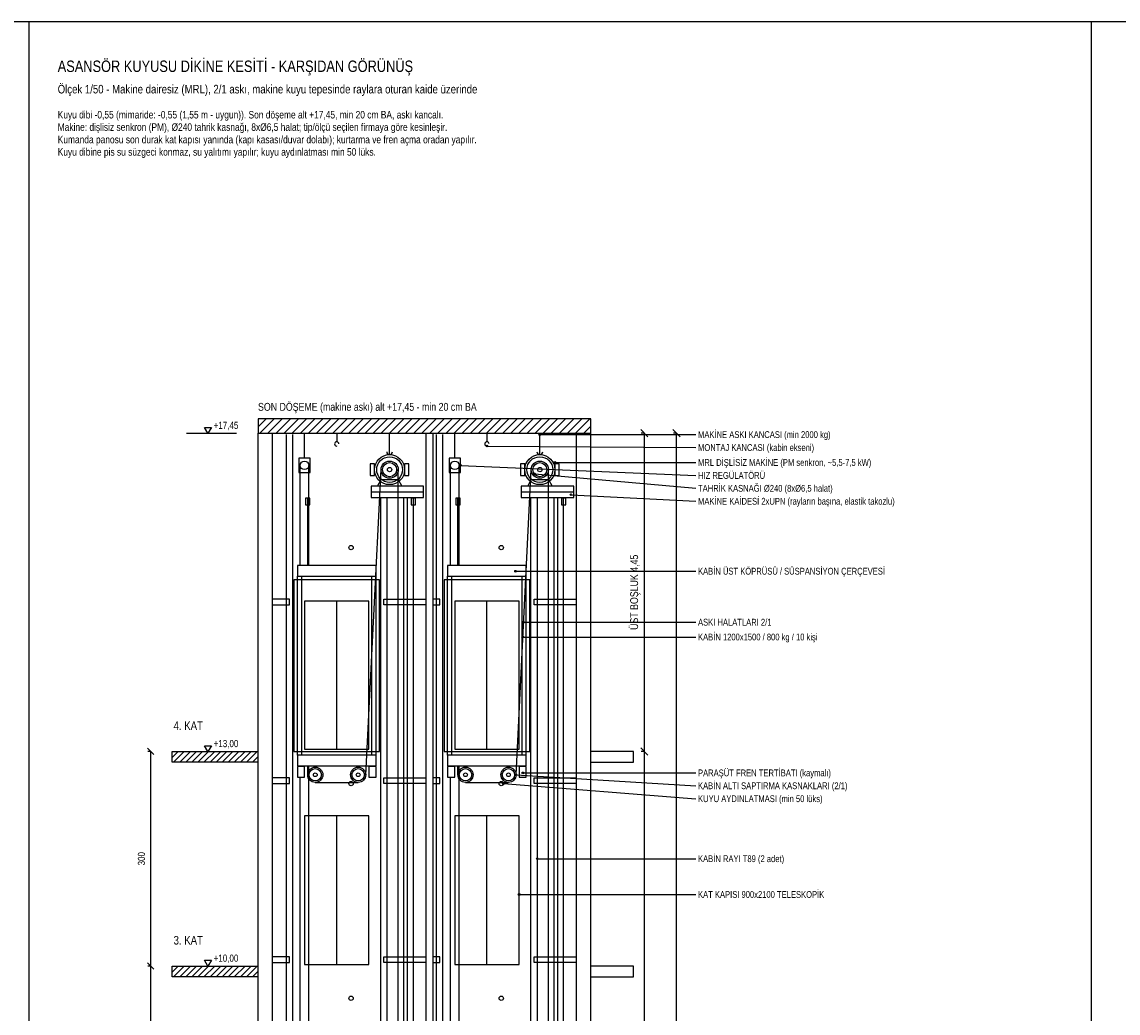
# Model space of a CAD drawing. Header units: centimetres. Extents: x 0 to 15545, y -30 to 2970.
# Tile 20 of 31: x 11895 to 13427, y 1584 to 2970. Entities that reach past the tile are written whole.
import ezdxf
from ezdxf.enums import TextEntityAlignment as Align

# ---------------------------------------------------------------- set-up
doc = ezdxf.new("R2010")
doc.units = ezdxf.units.CM
for name, color, linetype in [('ASN-BASLIK', 5, 'CONTINUOUS'), ('ASN-CERCEVE', 7, 'CONTINUOUS'), ('ASN-DUVAR', 7, 'CONTINUOUS'), ('ASN-HALAT', 6, 'CONTINUOUS'), ('ASN-KABIN', 5, 'CONTINUOUS'), ('ASN-KAPI', 3, 'CONTINUOUS'), ('ASN-KOT', 2, 'CONTINUOUS'), ('ASN-MOTOR', 6, 'CONTINUOUS'), ('ASN-OLCU', 3, 'CONTINUOUS'), ('ASN-RAY', 1, 'CONTINUOUS'), ('ASN-TARAMA', 8, 'CONTINUOUS'), ('ASN-UYARI', 1, 'CONTINUOUS'), ('ASN-YAZI', 4, 'CONTINUOUS'), ('ASN-YUK', 1, 'CONTINUOUS')]:
    doc.layers.add(name, color=color, linetype=linetype)
doc.styles.get("Standard").update_dxf_attribs({"font": 'arial.ttf', "width": 0.8})

msp = doc.modelspace()

# ---------------------------------------------------------------- linework, layer by layer
at = {"layer": 'ASN-CERCEVE'}
for p, q in [((11905, 0), (11905, 2970)), ((13390, 0), (13390, 2970))]:
    msp.add_line(p, q, dxfattribs=at)
for points in [[(0, 0), (15545, 0), (15545, 2970), (0, 2970)], [(100, 0), (15520, 0), (15520, 2970), (100, 2970)]]:
    msp.add_lwpolyline(points, close=True, dxfattribs=at)
at = {"layer": 'ASN-DUVAR'}
for p, q in [((12225, 595), (12225, 2395)), ((12245, 595), (12245, 2395)), ((12460, 595), (12460, 2395)), ((12470, 595), (12470, 2395)), ((12670, 595), (12670, 2395)), ((12690, 595), (12690, 2395))]:
    msp.add_line(p, q, dxfattribs=at)
msp.add_lwpolyline([(12225, 2395), (12690, 2395), (12690, 2415), (12225, 2415)], close=True, dxfattribs=at)
for points in [[(12225, 1935), (12105, 1935), (12105, 1950), (12225, 1950)], [(12690, 1935), (12750, 1935), (12750, 1950), (12690, 1950)], [(12225, 1635), (12105, 1635), (12105, 1650), (12225, 1650)], [(12690, 1635), (12750, 1635), (12750, 1650), (12690, 1650)]]:
    msp.add_lwpolyline(points, dxfattribs=at)
at = {"layer": 'ASN-HALAT'}
for p, q in [((12284, 2210), (12284, 2350)), ((12296, 2210), (12296, 2350)), ((12494, 2210), (12494, 2350)), ((12506, 2210), (12506, 2350)), ((12375.6, 1917.4), (12396.9, 2344)), ((12420.9, 934.6), (12420.9, 2344)), ((12585.6, 1917.4), (12606.9, 2344)), ((12630.9, 934.6), (12630.9, 2344)), ((12294.4, 2210), (12294.4, 2305)), ((12442.1, 934.6), (12442.1, 2305)), ((12504.4, 2210), (12504.4, 2305)), ((12652.1, 934.6), (12652.1, 2305)), ((12294.4, 1917.4), (12294.4, 1930)), ((12296, 635), (12296, 1930)), ((12504.4, 1917.4), (12504.4, 1930)), ((12506, 635), (12506, 1930)), ((12284, 635), (12284, 1914)), ((12305, 1906.8), (12365, 1906.8)), ((12494, 635), (12494, 1914)), ((12515, 1906.8), (12575, 1906.8))]:
    msp.add_line(p, q, dxfattribs=at)
for points in [[(12291.4, 2295), (12297.4, 2295), (12297.4, 2304), (12291.4, 2304)], [(12439.1, 2295), (12445.1, 2295), (12445.1, 2304), (12439.1, 2304)], [(12501.4, 2295), (12507.4, 2295), (12507.4, 2304), (12501.4, 2304)], [(12649.1, 2295), (12655.1, 2295), (12655.1, 2304), (12649.1, 2304)]]:
    msp.add_lwpolyline(points, close=True, dxfattribs=at)
at = {"layer": 'ASN-KABIN'}
for p, q in [((12280, 1945), (12280, 2195)), ((12286, 1945), (12286, 2195)), ((12384, 1945), (12384, 2195)), ((12390, 1945), (12390, 2195)), ((12490, 1945), (12490, 2195)), ((12496, 1945), (12496, 2195)), ((12594, 1945), (12594, 2195)), ((12600, 1945), (12600, 2195))]:
    msp.add_line(p, q, dxfattribs=at)
for points in [[(12280, 2195), (12390, 2195), (12390, 2210), (12280, 2210)], [(12490, 2195), (12600, 2195), (12600, 2210), (12490, 2210)], [(12275, 1950), (12395, 1950), (12395, 2190), (12275, 2190)], [(12485, 1950), (12605, 1950), (12605, 2190), (12485, 2190)], [(12280, 1930), (12390, 1930), (12390, 1945), (12280, 1945)], [(12490, 1930), (12600, 1930), (12600, 1945), (12490, 1945)]]:
    msp.add_lwpolyline(points, close=True, dxfattribs=at)
at = {"layer": 'ASN-KAPI'}
for p, q in [((12335, 1953), (12335, 2160)), ((12545, 1953), (12545, 2160)), ((12335, 1652), (12335, 1860)), ((12545, 1652), (12545, 1860))]:
    msp.add_line(p, q, dxfattribs=at)
for points in [[(12290, 1953), (12380, 1953), (12380, 2160), (12290, 2160)], [(12500, 1953), (12590, 1953), (12590, 2160), (12500, 2160)], [(12290, 1652), (12380, 1652), (12380, 1860), (12290, 1860)], [(12500, 1652), (12590, 1652), (12590, 1860), (12500, 1860)]]:
    msp.add_lwpolyline(points, close=True, dxfattribs=at)
at = {"layer": 'ASN-KOT'}
for p, q in [((12125, 2395), (12195, 2395)), ((12125, 1950), (12195, 1950)), ((12125, 1650), (12195, 1650))]:
    msp.add_line(p, q, dxfattribs=at)
for points in [[(12155, 2395), (12150, 2403), (12160, 2403)], [(12155, 1950), (12150, 1958), (12160, 1958)], [(12155, 1650), (12150, 1658), (12160, 1658)]]:
    msp.add_lwpolyline(points, close=True, dxfattribs=at)
at = {"layer": 'ASN-MOTOR'}
for p, q in [((12290, 2360), (12290, 2395)), ((12335, 2395), (12335, 2383)), ((12408.9, 2365), (12408.9, 2395)), ((12500, 2360), (12500, 2395)), ((12545, 2395), (12545, 2383)), ((12618.9, 2365), (12618.9, 2395)), ((12383, 2313), (12456.5, 2313)), ((12593, 2313), (12666.5, 2313))]:
    msp.add_line(p, q, dxfattribs=at)
for points in [[(12282, 2340), (12298, 2340), (12298, 2360), (12282, 2360)], [(12492, 2340), (12508, 2340), (12508, 2360), (12492, 2360)], [(12381.9, 2336), (12387.9, 2336), (12387.9, 2352), (12381.9, 2352)], [(12429.9, 2336), (12435.9, 2336), (12435.9, 2352), (12429.9, 2352)], [(12591.9, 2336), (12597.9, 2336), (12597.9, 2352), (12591.9, 2352)], [(12639.9, 2336), (12645.9, 2336), (12645.9, 2352), (12639.9, 2352)], [(12383, 2305), (12456.5, 2305), (12456.5, 2321), (12383, 2321)], [(12593, 2305), (12666.5, 2305), (12666.5, 2321), (12593, 2321)]]:
    msp.add_lwpolyline(points, close=True, dxfattribs=at)
for points in [[(12391.9, 2321), (12396.9, 2330), (12420.9, 2330), (12425.9, 2321)], [(12601.9, 2321), (12606.9, 2330), (12630.9, 2330), (12635.9, 2321)]]:
    msp.add_lwpolyline(points, dxfattribs=at)
for centre, radius in [((12408.9, 2344), 21), ((12408.9, 2344), 18), ((12618.9, 2344), 21), ((12618.9, 2344), 18), ((12290, 2350), 6), ((12408.9, 2344), 12), ((12408.9, 2344), 9.84), ((12408.9, 2344), 3), ((12500, 2350), 6), ((12618.9, 2344), 12), ((12618.9, 2344), 9.84), ((12618.9, 2344), 3), ((12355, 2235), 3), ((12565, 2235), 3), ((12305, 1917.4), 10.6), ((12305, 1917.4), 8.69), ((12305, 1917.4), 2.65), ((12365, 1917.4), 10.6), ((12365, 1917.4), 8.69), ((12365, 1917.4), 2.65), ((12515, 1917.4), 10.6), ((12515, 1917.4), 8.69), ((12515, 1917.4), 2.65), ((12575, 1917.4), 10.6), ((12575, 1917.4), 8.69), ((12575, 1917.4), 2.65), ((12355, 1905), 3), ((12565, 1905), 3), ((12355, 1605), 3), ((12565, 1605), 3)]:
    msp.add_circle(centre, radius, dxfattribs=at)
for centre, radius, start, end in [((12335, 2380), 3, 0, 270), ((12545, 2380), 3, 0, 270), ((12408.9, 2369), 4, 180, 360), ((12618.9, 2369), 4, 180, 360)]:
    msp.add_arc(centre, radius, start, end, dxfattribs=at)
at = {"layer": 'ASN-OLCU'}
for p, q in [((12770, 2390.1), (12760, 2399.9)), ((12765, 2395), (12760.6, 2395)), ((12765, 1950), (12765, 2395)), ((12815, 2390.1), (12805, 2399.9)), ((12810, 2395), (12805.6, 2395)), ((12810, 595), (12810, 2395)), ((12079.5, 1945.5), (12070.5, 1954.5)), ((12075, 1950), (12071, 1950)), ((12075, 1650), (12075, 1950)), ((12770, 1945), (12760, 1955)), ((12770, 1945), (12760, 1955)), ((12765, 1950), (12760.6, 1950)), ((12765, 1950), (12760.6, 1950)), ((12765, 750), (12765, 1950)), ((12079.5, 1645.5), (12070.5, 1654.5)), ((12079.5, 1645.5), (12070.5, 1654.5)), ((12075, 1650), (12071, 1650)), ((12075, 1650), (12071, 1650)), ((12075, 1350), (12075, 1650))]:
    msp.add_line(p, q, dxfattribs=at)
at = {"layer": 'ASN-RAY'}
for p, q in [((12264.6, 595), (12264.6, 2393)), ((12273.5, 595), (12273.5, 2393)), ((12474.6, 595), (12474.6, 2393)), ((12483.5, 595), (12483.5, 2393)), ((12396.5, 595), (12396.5, 2305)), ((12405.4, 595), (12405.4, 2305)), ((12429, 945.6), (12429, 2305)), ((12434, 945.6), (12434, 2305)), ((12606.5, 595), (12606.5, 2305)), ((12615.4, 595), (12615.4, 2305)), ((12639, 945.6), (12639, 2305)), ((12644, 945.6), (12644, 2305))]:
    msp.add_line(p, q, dxfattribs=at)
for points in [[(12245, 2155), (12269, 2155), (12269, 2163), (12245, 2163)], [(12460, 2155), (12401, 2155), (12401, 2163), (12460, 2163)], [(12470, 2155), (12479, 2155), (12479, 2163), (12470, 2163)], [(12670, 2155), (12611, 2155), (12611, 2163), (12670, 2163)], [(12245, 1905), (12269, 1905), (12269, 1913), (12245, 1913)], [(12460, 1905), (12401, 1905), (12401, 1913), (12460, 1913)], [(12470, 1905), (12479, 1905), (12479, 1913), (12470, 1913)], [(12670, 1905), (12611, 1905), (12611, 1913), (12670, 1913)], [(12245, 1655), (12269, 1655), (12269, 1663), (12245, 1663)], [(12460, 1655), (12401, 1655), (12401, 1663), (12460, 1663)], [(12470, 1655), (12479, 1655), (12479, 1663), (12470, 1663)], [(12670, 1655), (12611, 1655), (12611, 1663), (12670, 1663)]]:
    msp.add_lwpolyline(points, dxfattribs=at)
at = {"layer": 'ASN-TARAMA'}
for p, q in [((12225, 2403.7), (12236.3, 2415)), ((12227.6, 2395), (12247.6, 2415)), ((12238.9, 2395), (12258.9, 2415)), ((12250.3, 2395), (12270.3, 2415)), ((12261.6, 2395), (12281.6, 2415)), ((12272.9, 2395), (12292.9, 2415)), ((12284.2, 2395), (12304.2, 2415)), ((12295.5, 2395), (12315.5, 2415)), ((12306.8, 2395), (12326.8, 2415)), ((12318.1, 2395), (12338.1, 2415)), ((12329.4, 2395), (12349.4, 2415)), ((12340.8, 2395), (12360.8, 2415)), ((12352.1, 2395), (12372.1, 2415)), ((12363.4, 2395), (12383.4, 2415)), ((12374.7, 2395), (12394.7, 2415)), ((12386, 2395), (12406, 2415)), ((12397.3, 2395), (12417.3, 2415)), ((12408.6, 2395), (12428.6, 2415)), ((12420, 2395), (12440, 2415)), ((12431.3, 2395), (12451.3, 2415)), ((12442.6, 2395), (12462.6, 2415)), ((12453.9, 2395), (12473.9, 2415)), ((12465.2, 2395), (12485.2, 2415)), ((12476.5, 2395), (12496.5, 2415)), ((12487.8, 2395), (12507.8, 2415)), ((12499.2, 2395), (12519.2, 2415)), ((12510.5, 2395), (12530.5, 2415)), ((12521.8, 2395), (12541.8, 2415)), ((12533.1, 2395), (12553.1, 2415)), ((12544.4, 2395), (12564.4, 2415)), ((12555.7, 2395), (12575.7, 2415)), ((12567, 2395), (12587, 2415)), ((12578.3, 2395), (12598.3, 2415)), ((12589.7, 2395), (12609.7, 2415)), ((12601, 2395), (12621, 2415)), ((12612.3, 2395), (12632.3, 2415)), ((12623.6, 2395), (12643.6, 2415)), ((12634.9, 2395), (12654.9, 2415)), ((12646.2, 2395), (12666.2, 2415)), ((12657.5, 2395), (12677.5, 2415)), ((12668.9, 2395), (12688.9, 2415)), ((12680.2, 2395), (12690, 2404.8)), ((12105, 1941.5), (12113.5, 1950)), ((12107, 1935), (12122, 1950)), ((12115.5, 1935), (12130.5, 1950)), ((12123.9, 1935), (12138.9, 1950)), ((12132.4, 1935), (12147.4, 1950)), ((12140.9, 1935), (12155.9, 1950)), ((12149.4, 1935), (12164.4, 1950)), ((12157.9, 1935), (12172.9, 1950)), ((12166.4, 1935), (12181.4, 1950)), ((12174.9, 1935), (12189.9, 1950)), ((12183.3, 1935), (12198.3, 1950)), ((12191.8, 1935), (12206.8, 1950)), ((12200.3, 1935), (12215.3, 1950)), ((12208.8, 1935), (12223.8, 1950)), ((12217.3, 1935), (12225, 1942.7)), ((12105, 1641.5), (12113.5, 1650)), ((12107, 1635), (12122, 1650)), ((12115.5, 1635), (12130.5, 1650)), ((12123.9, 1635), (12138.9, 1650)), ((12132.4, 1635), (12147.4, 1650)), ((12140.9, 1635), (12155.9, 1650)), ((12149.4, 1635), (12164.4, 1650)), ((12157.9, 1635), (12172.9, 1650)), ((12166.4, 1635), (12181.4, 1650)), ((12174.9, 1635), (12189.9, 1650)), ((12183.3, 1635), (12198.3, 1650)), ((12191.8, 1635), (12206.8, 1650)), ((12200.3, 1635), (12215.3, 1650)), ((12208.8, 1635), (12223.8, 1650)), ((12217.3, 1635), (12225, 1642.7))]:
    msp.add_line(p, q, dxfattribs=at)
at = {"layer": 'ASN-YAZI'}
for p, q in [((12618.9, 2393), (12837, 2393)), ((12545, 2377), (12837, 2374.9)), ((12508, 2350), (12837, 2335.9)), ((12639.9, 2354), (12837, 2354)), ((12611.7, 2338), (12837, 2317.9)), ((12662.5, 2309), (12837, 2299.8)), ((12585, 2202), (12837, 2202)), ((12596.2, 2130.7), (12837, 2130.7)), ((12595, 2110), (12837, 2110)), ((12585.6, 1917.4), (12837, 1902)), ((12595, 1920), (12837, 1920)), ((12568, 1905), (12837, 1883.9)), ((12615.4, 1800), (12837, 1800)), ((12590, 1750), (12837, 1750))]:
    msp.add_line(p, q, dxfattribs=at)
for centre in [(12618.9, 2393), (12545, 2377), (12508, 2350), (12639.9, 2354), (12611.7, 2338), (12662.5, 2309), (12585, 2202), (12596.2, 2130.7), (12595, 2110), (12585.6, 1917.4), (12595, 1920), (12568, 1905), (12615.4, 1800), (12590, 1750)]:
    msp.add_circle(centre, 1.2, dxfattribs=at)
at = {"layer": 'ASN-YUK'}
for points in [[(12280, 1914), (12290, 1914), (12290, 1929), (12280, 1929)], [(12380, 1914), (12390, 1914), (12390, 1929), (12380, 1929)], [(12490, 1914), (12500, 1914), (12500, 1929), (12490, 1929)], [(12590, 1914), (12600, 1914), (12600, 1929), (12590, 1929)]]:
    msp.add_lwpolyline(points, close=True, dxfattribs=at)

# ---------------------------------------------------------------- texts
at = {"layer": 'ASN-BASLIK', "width": 0.8}
for s, height, p in [('ASANSÖR KUYUSU DİKİNE KESİTİ - KARŞIDAN GÖRÜNÜŞ', 16, (11945, 2900)), ('Ölçek 1/50 - Makine dairesiz (MRL), 2/1 askı, makine kuyu tepesinde raylara oturan kaide üzerinde', 12, (11945, 2870)), ('4. KAT', 12, (12107, 1980)), ('3. KAT', 12, (12107, 1680))]:
    msp.add_text(s, height=height, dxfattribs=at).set_placement(p)
at = {"layer": 'ASN-KOT', "width": 0.8}
for s, p in [('+17,45', (12163, 2398)), ('+13,00', (12163, 1953)), ('+10,00', (12163, 1653))]:
    msp.add_text(s, height=10, dxfattribs=at).set_placement(p, align=Align.BOTTOM_LEFT)
at = {"layer": 'ASN-OLCU', "width": 0.8}
for s, height, p in [('ÜST BOŞLUK 4,45', 11, (12759.5, 2172.5)), ('300', 10, (12070, 1800))]:
    msp.add_text(s, height=height, rotation=90, dxfattribs=at).set_placement(p, align=Align.BOTTOM_CENTER)
at = {"layer": 'ASN-UYARI', "width": 0.8}
msp.add_text('SON DÖŞEME (makine askı) alt +17,45 - min 20 cm BA', height=11, dxfattribs=at).set_placement((12225, 2423), align=Align.BOTTOM_LEFT)
at = {"layer": 'ASN-YAZI', "width": 0.8}
for s, p in [('Kuyu dibi -0,55 (mimaride: -0,55 (1,55 m - uygun)). Son döşeme alt +17,45, min 20 cm BA, askı kancalı.', (11945, 2835)), ('Makine: dişlisiz senkron (PM), %%c240 tahrik kasnağı, 8x%%c6,5 halat; tip/ölçü seçilen firmaya göre kesinleşir.', (11945, 2817.7)), ('Kumanda panosu son durak kat kapısı yanında (kapı kasası/duvar dolabı); kurtarma ve fren açma oradan yapılır.', (11945, 2800.3)), ('Kuyu dibine pis su süzgeci konmaz, su yalıtımı yapılır; kuyu aydınlatması min 50 lüks.', (11945, 2783))]:
    msp.add_text(s, height=10.5, dxfattribs=at).set_placement(p)
for s, p in [('MAKİNE ASKI KANCASI (min 2000 kg)', (12840, 2393)), ('MONTAJ KANCASI (kabin ekseni)', (12840, 2374.9)), ('MRL DİŞLİSİZ MAKİNE (PM senkron, ~5,5-7,5 kW)', (12840, 2354)), ('HIZ REGÜLATÖRÜ', (12840, 2335.9)), ('TAHRİK KASNAĞI %%c240 (8x%%c6,5 halat)', (12840, 2317.9)), ('MAKİNE KAİDESİ 2xUPN (rayların başına, elastik takozlu)', (12840, 2299.8)), ('KABİN ÜST KÖPRÜSÜ / SÜSPANSİYON ÇERÇEVESİ', (12840, 2202)), ('ASKI HALATLARI 2/1', (12840, 2130.7)), ('KABİN 1200x1500 / 800 kg / 10 kişi', (12840, 2110)), ('PARAŞÜT FREN TERTİBATI (kaymalı)', (12840, 1920)), ('KABİN ALTI SAPTIRMA KASNAKLARI (2/1)', (12840, 1902)), ('KUYU AYDINLATMASI (min 50 lüks)', (12840, 1883.9)), ('KABİN RAYI T89 (2 adet)', (12840, 1800)), ('KAT KAPISI 900x2100 TELESKOPİK', (12840, 1750))]:
    msp.add_text(s, height=9.5, dxfattribs=at).set_placement(p, align=Align.MIDDLE_LEFT)

doc.saveas('drawing.dxf')
